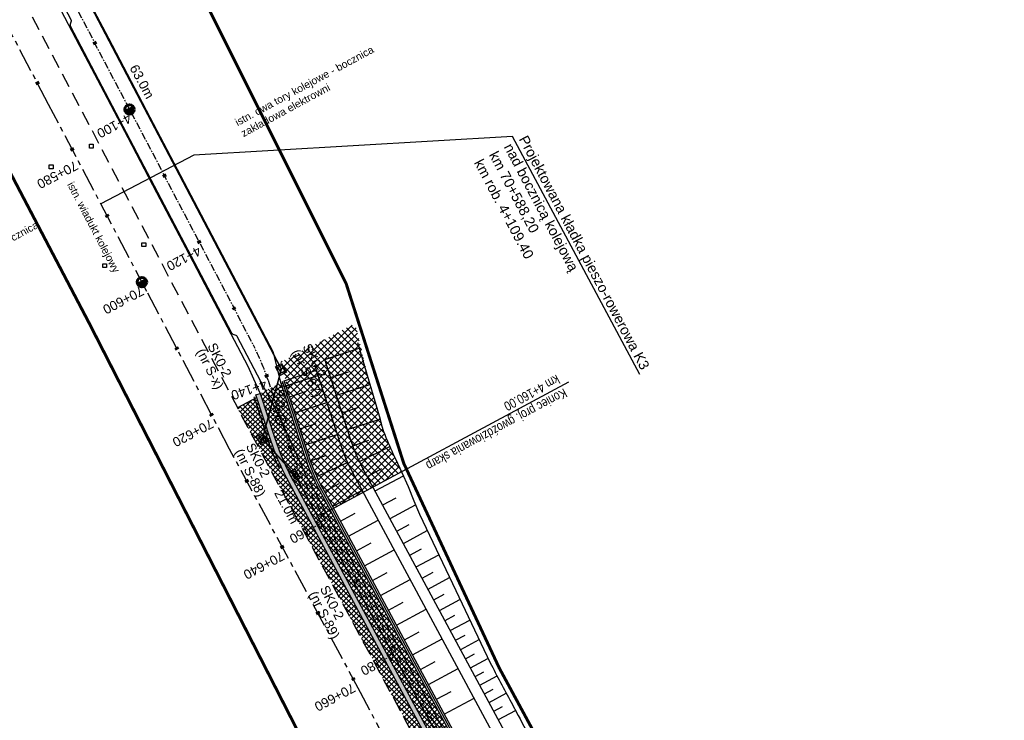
# Model space of a CAD drawing. Header units: metres. Extents: x 7529682 to 7533711, y 5721186 to 5727842.
# Tile 9 of 112: x 7531610 to 7531741, y 5724094 to 5724188. Entities that reach past the tile are written whole.
import ezdxf

# ---------------------------------------------------------------- set-up
doc = ezdxf.new("R2010")
doc.units = ezdxf.units.M
for name, pattern in [('817-dzialki-09-05-04$0$HIDDEN', [0.375, 0.25, -0.125]), ('CENTER', [50.8, 31.75, -6.35, 6.35, -6.35]), ('HIDDEN', [9.525, 6.35, -3.175])]:
    doc.linetypes.add(name, pattern=pattern)
for name, color, linetype in [('C-DROGI-SYTUACJA-ETYKIETY', 7, 'Continuous'), ('D-hatch-pobocza', 131, 'Continuous'), ('D-pobocza', 7, 'Continuous'), ('D-skarpa', 7, 'Continuous'), ('D-skarpa-kreskowanie', 7, 'Continuous')]:
    doc.layers.add(name, color=color, linetype=linetype)
for name, color, linetype, lineweight, true_color in [('D-bariery', 7, 'FENCELINE2', 30, 0xff0f0f), ('D-hatch-ciag-pieszo-rowerowy', 7, 'Continuous', 13, 0xff9f80), ('D-hatch-gwozdziowanie', 7, 'Continuous', 13, 0xffc824), ('D-LR-etap-III', 7, '817-dzialki-09-05-04$0$HIDDEN', 50, 0xff1aff)]:
    doc.layers.add(name, color=color, linetype=linetype, lineweight=lineweight, true_color=true_color)
for name, color, linetype, lineweight in [('D-krawędzie', 7, 'Continuous', 30), ('D-obrzeża', 7, 'Continuous', 30), ('D-opisy', 7, 'Continuous', 30), ('D-oś', 10, 'CENTER', 30), ('D-ścieki', 7, 'Continuous', 30), ('Sieci-KD-proj', 2, 'KANDESZCZ_X2', 30), ('Sieci-T-kanal technologiczny', 4, 'kt kanał technologiczny', 30)]:
    doc.layers.add(name, color=color, linetype=linetype, lineweight=lineweight)
for name, color, linetype, true_color in [('D-opis-KT-dlugosci', 7, 'Continuous', 0xff8000), ('D-opis-KT-studnie', 7, 'Continuous', 0xff8000), ('poprzeczki', 7, 'Continuous', 0x0000c7)]:
    doc.layers.add(name, color=color, linetype=linetype, true_color=true_color)
doc.styles.add('2mm08', font='arial.ttf', dxfattribs={"width": 0.8})
doc.styles.add('ARIAL', font='arial.ttf', dxfattribs={"height": 1})
doc.styles.add('DIMTEXT', font='simplex.shx', dxfattribs={"width": 0.7})
doc.styles.get("Standard").update_dxf_attribs({"font": 'arial.ttf'})
doc.linetypes.add('FENCELINE2', pattern='A,6.35,-2.54,[132,ltypeshp.shx,S=2.54,R=0,X=-2.54,Y=0],-2.54,25.4', length=36.83)
doc.linetypes.add('KANDESZCZ_X2', pattern='A,4.366477,-0.326302,["kd",DIMTEXT,S=1.28,R=0,X=0,Y=-0.405864],-2.036296,4.465198', length=11.194273)
doc.linetypes.add('kt kanał technologiczny', pattern='A,1,-0.8,["kt",Standard,S=0.5,R=0,X=-0.7,Y=-0.15],-0.3', length=2.1)
pattern_1 = [(45, (0, 0), (-0.33675960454, 0.33675960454), []), (135, (0, 0), (-0.33675960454, -0.33675960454), [])]

# ---------------------------------------------------------------- blocks, each defined once
blk = doc.blocks.new('kilometraz')
at = {"linetype": 'ByBlock', "lineweight": -2}
blk.add_hatch(color=0, dxfattribs=at).paths.add_polyline_path([(0, -0.28125, 0.41421356), (0.28125, 0, 0.41421356), (0, 0.28125)])
at = {"color": 0, "linetype": 'ByBlock', "lineweight": -2}
blk.add_line((0, 0.28125), (0, -0.28125), dxfattribs=at)
blk.add_circle((0, 0), 0.28125, dxfattribs=at)
blk = doc.blocks.new('AeccTickLine')
at = {"color": 0, "linetype": 'ByBlock', "lineweight": -2}
blk.add_line((0, 1), (0, -1), dxfattribs=at)
blk = doc.blocks.new('SKR2')
at = {"layer": 'Sieci-T-kanal technologiczny', "color": 2, "lineweight": 25}
for points in [[(0.03, -0.19), (0.96, -1.15), (0.28, -1.81), (-0.65, -0.84)], [(-0.04, -0.54), (0.61, -1.21), (0.23, -1.57), (-0.41, -0.9)]]:
    blk.add_lwpolyline(points, close=True, dxfattribs=at)
blk.add_lwpolyline([(-0.09, -1.23), (0.28, -0.87)], dxfattribs=at)

msp = doc.modelspace()

# ---------------------------------------------------------------- hatches: boundary and pattern name
at = {"layer": 'D-hatch-ciag-pieszo-rowerowy'}
h = msp.add_hatch(dxfattribs=at)
h.set_pattern_fill('ANSI37', color=256, scale=0.15, style=0)
h.set_pattern_definition(pattern_1)
edge = h.paths.add_edge_path()
edge.add_line((7531644.77, 5724139.26), (7531642.01, 5724137.81))
edge.add_arc((7531613.48, 5724128.52), 30, 18.0068, 18.0431, ccw=False)
edge.add_line((7531642.01, 5724137.79), (7531643.99, 5724131.72))
edge.add_arc((7531672.52, 5724141), 30, 198.0068, 208.2899)
edge.add_line((7531646.1, 5724126.78), (7531649.99, 5724119.54))
edge.add_line((7531649.99, 5724119.54), (7531652.86, 5724119.41))
edge.add_line((7531652.86, 5724119.41), (7531649.91, 5724124.9))
edge.add_arc((7531674.12, 5724137.94), 27.5, 198.0068, 208.2899, ccw=False)
edge.add_line((7531647.97, 5724129.44), (7531644.77, 5724139.26))
h = msp.add_hatch(dxfattribs=at)
h.set_pattern_fill('ANSI37', color=256, scale=0.15, style=0)
h.set_pattern_definition(pattern_1)
h.paths.add_polyline_path([(7531670.46, 5724086.72), (7531652.86, 5724119.41), (7531649.99, 5724119.54), (7531666.66, 5724088.58), (7531679.39, 5724065.76), (7531684.87, 5724055.95), (7531688.52, 5724049.12), (7531697.22, 5724032.63), (7531705.52, 5724016.85), (7531710.98, 5724006.44), (7531717.73, 5723993.61), (7531720.61, 5723993.5), (7531714.8, 5724004.55), (7531709.34, 5724014.95), (7531701.04, 5724030.73), (7531692.33, 5724047.23), (7531688.67, 5724054.08), (7531683.18, 5724063.92)])
at = {"layer": 'D-hatch-gwozdziowanie'}
h = msp.add_hatch(dxfattribs=at)
h.set_pattern_fill('ANSI37', color=256, scale=0.2, style=0)
h.set_pattern_definition([(45, (0, 0), (-0.449012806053, 0.449012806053), []), (135, (0, 0), (-0.449012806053, -0.449012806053), [])])
h.paths.add_polyline_path([(7531660.16, 5724128.85), (7531660.86, 5724127.35), (7531651.79, 5724122.46), (7531649.85, 5724126.12), (7531648.98, 5724128.09), (7531648.38, 5724129.79), (7531647.71, 5724131.86), (7531646.07, 5724136.89), (7531644.76, 5724142.01), (7531649.03, 5724144.2), (7531650.36, 5724144.89), (7531654.68, 5724147.14), (7531656.49, 5724139.5), (7531657.86, 5724134.85), (7531658.47, 5724132.72), (7531659.25, 5724130.68)])
at = {"layer": 'D-hatch-pobocza'}
h = msp.add_hatch(dxfattribs=at)
h.set_pattern_fill('ANSI37', color=256, scale=0.15, style=0)
h.set_pattern_definition(pattern_1)
h.paths.add_polyline_path([(7531641.56, 5724137.25), (7531638.97, 5724135.9), (7531641.01, 5724132.02), (7531664.91, 5724087.62), (7531677.64, 5724064.79), (7531683.11, 5724054.99), (7531686.75, 5724048.18), (7531695.45, 5724031.7), (7531703.75, 5724015.92), (7531709.21, 5724005.51), (7531719.39, 5723986.15), (7531726.3, 5723973), (7531732.74, 5723960.74), (7531735.13, 5723956.19), (7531735.64, 5723955.22), (7531738.92, 5723952.15), (7531736.41, 5723957), (7531736.31, 5723956.96), (7531727.53, 5723973.65), (7531720.63, 5723986.8), (7531710.45, 5724006.17), (7531704.99, 5724016.57), (7531696.69, 5724032.35), (7531687.99, 5724048.84), (7531684.34, 5724055.66), (7531678.87, 5724065.47), (7531666.13, 5724088.29), (7531645.57, 5724126.5, -0.044899), (7531643.41, 5724131.54)])
at = {"layer": 'D-ścieki', "linetype": 'ByBlock', "true_color": 0x00cccc}
h = msp.add_hatch(color=132, dxfattribs=at)
edge = h.paths.add_edge_path()
edge.add_line((7531642.01, 5724137.81), (7531641.44, 5724137.63))
edge.add_line((7531641.44, 5724137.63), (7531643.41, 5724131.54))
edge.add_arc((7531672.52, 5724141), 30.6, 198.0068, 208.2899)
edge.add_line((7531645.57, 5724126.5), (7531666.13, 5724088.29))
edge.add_line((7531666.13, 5724088.29), (7531678.87, 5724065.47))
edge.add_line((7531678.87, 5724065.47), (7531684.34, 5724055.66))
edge.add_line((7531684.34, 5724055.66), (7531687.99, 5724048.84))
edge.add_line((7531687.99, 5724048.84), (7531696.69, 5724032.35))
edge.add_line((7531696.69, 5724032.35), (7531704.99, 5724016.57))
edge.add_line((7531704.99, 5724016.57), (7531710.45, 5724006.17))
edge.add_line((7531710.45, 5724006.17), (7531727.53, 5723973.65))
edge.add_line((7531727.53, 5723973.65), (7531736.31, 5723956.96))
edge.add_line((7531736.31, 5723956.96), (7531737.42, 5723957.41))
edge.add_line((7531737.42, 5723957.41), (7531737.21, 5723957.86))
edge.add_line((7531737.21, 5723957.86), (7531736.63, 5723957.63))
edge.add_line((7531736.63, 5723957.63), (7531728.07, 5723973.93))
edge.add_line((7531728.07, 5723973.93), (7531710.98, 5724006.44))
edge.add_line((7531710.98, 5724006.44), (7531705.52, 5724016.85))
edge.add_line((7531705.52, 5724016.85), (7531697.22, 5724032.63))
edge.add_line((7531697.22, 5724032.63), (7531688.52, 5724049.12))
edge.add_line((7531688.52, 5724049.12), (7531684.87, 5724055.95))
edge.add_line((7531684.87, 5724055.95), (7531679.39, 5724065.76))
edge.add_line((7531679.39, 5724065.76), (7531666.66, 5724088.58))
edge.add_line((7531666.66, 5724088.58), (7531646.1, 5724126.78))
edge.add_arc((7531672.52, 5724141), 30, 198.0068, 208.2899, ccw=False)
edge.add_line((7531643.99, 5724131.72), (7531642.01, 5724137.79))
edge.add_arc((7531613.48, 5724128.52), 30, 18.0068, 18.0431)

# ---------------------------------------------------------------- linework, layer by layer
at = {"layer": 'D-bariery', "ltscale": 0.05, "flags": 128}
for points in [[(7531734.88, 5723966.87), (7531732.11, 5723972.15), (7531725.2, 5723985.29), (7531715.03, 5724004.66), (7531709.56, 5724015.07), (7531701.26, 5724030.85), (7531692.55, 5724047.35), (7531688.89, 5724054.2), (7531683.4, 5724064.04), (7531670.68, 5724086.84), (7531650.13, 5724125.02, -0.044899), (7531648.21, 5724129.51), (7531645, 5724139.38)], [(7531641.16, 5724137.37, -0.000554), (7531641.18, 5724137.31), (7531643.08, 5724131.43, 0.025018), (7531644.45, 5724127.91)]]:
    msp.add_lwpolyline(points, format="xyb", dxfattribs=at)
at = {"layer": 'D-krawędzie', "linetype": 'HIDDEN', "ltscale": 0.3, "flags": 128}
msp.add_lwpolyline([(7530572.01, 5726166.06), (7530599.74, 5726113.52), (7530641.56, 5726032.01), (7530660.96, 5725995.07), (7530689.13, 5725941.54), (7530707.34, 5725907.03), (7530725.26, 5725873.09), (7530743.97, 5725837.65), (7530770.53, 5725787.12), (7530787.86, 5725754.27), (7530809.9, 5725712.54), (7530824.74, 5725684.39), (7530840.86, 5725653.69), (7530860.68, 5725616.15), (7530865.28, 5725607.39), (7530878.05, 5725583.08), (7530918.17, 5725507.18), (7530950.16, 5725446.31), (7530993.42, 5725364.26), (7531022.77, 5725308.72), (7531053.81, 5725249.87), (7531081.17, 5725197.87), (7531103.9, 5725154.54), (7531128.12, 5725108.45), (7531149.3, 5725068.25), (7531167.38, 5725033.77), (7531197.16, 5724976.99), (7531228.15, 5724918.03), (7531253.15, 5724870.49), (7531286.8, 5724806.65), (7531306.74, 5724768.66), (7531335.09, 5724714.65), (7531357.32, 5724672.44), (7531373.64, 5724641.45), (7531392.16, 5724606), (7531418.48, 5724555.85), (7531439.73, 5724515.58), (7531476.36, 5724446.19), (7531491.8, 5724416.76), (7531531.9, 5724339.93), (7531557.23, 5724291.66), (7531569.85, 5724267.58), (7531591.38, 5724226.55), (7531610, 5724191.1), (7531616.88, 5724178), (7531629.98, 5724153.03), (7531641.01, 5724132.02), (7531664.91, 5724087.62), (7531677.64, 5724064.79), (7531683.11, 5724054.99), (7531686.75, 5724048.18), (7531695.45, 5724031.7), (7531703.75, 5724015.92), (7531709.21, 5724005.51), (7531719.39, 5723986.15), (7531726.3, 5723973), (7531732.74, 5723960.74), (7531735.13, 5723956.19)], dxfattribs=at)
at = {"layer": 'D-krawędzie', "color": 7, "linetype": 'ByBlock'}
for points in [[(7531644.77, 5724139.26), (7531643.8, 5724143.27), (7531640.72, 5724149.13), (7531632.8, 5724164.24), (7531627.34, 5724174.65), (7531621.82, 5724185.17), (7531617.52, 5724193.35), (7531616.32, 5724194.71), (7531614.79, 5724196.44)], [(7531611.85, 5724194.89), (7531614.07, 5724191.54), (7531615.43, 5724188.94), (7531617.87, 5724184.29), (7531620.7, 5724178.91), (7531624.33, 5724171.98), (7531628.19, 5724164.62), (7531632.48, 5724156.45), (7531634.64, 5724152.34), (7531637.15, 5724147.55), (7531640.35, 5724141.46), (7531641.12, 5724139.76), (7531642.01, 5724137.81)]]:
    msp.add_lwpolyline(points, dxfattribs=at)
at = {"layer": 'D-krawędzie'}
for points in [[(7531619.22, 5724171.06), (7531619.72, 5724171.06), (7531619.72, 5724170.56), (7531619.22, 5724170.56)], [(7531613.87, 5724168.3), (7531614.37, 5724168.3), (7531614.37, 5724167.8), (7531613.87, 5724167.8)], [(7531626.23, 5724157.92), (7531626.73, 5724157.92), (7531626.73, 5724157.42), (7531626.23, 5724157.42)], [(7531621, 5724155.1), (7531621.5, 5724155.1), (7531621.5, 5724154.6), (7531621, 5724154.6)]]:
    msp.add_lwpolyline(points, close=True, dxfattribs=at)
at = {"layer": 'D-LR-etap-III', "ltscale": 10, "flags": 128}
msp.add_lwpolyline([(7531750.47, 5723895.1, 0.4, 0.4, 0), (7531750.5, 5723895.13, 0.4, 0.4, 0), (7531682.71, 5724022.92, 0.4, 0.4, 0), (7531619.18, 5724147.2, 0.4, 0.4, 0), (7531592.31, 5724198.49, 0.4, 0.4, 0), (7531553.26, 5724272.92, 0.4, 0.4, 0), (7531504.02, 5724366.79, 0.4, 0.4, 0), (7531482.09, 5724407.62, 0.4, 0.4, 0), (7531412.35, 5724541.18, 0.4, 0.4, 0), (7531388.46, 5724586.93, 0.4, 0.4, 0), (7531345.12, 5724669.94, 0.4, 0.4, 0), (7531127.66, 5725081.67, 0.4, 0.4, 0), (7531059.25, 5725211.04, 0.4, 0.4, 0), (7531008.01, 5725307.95, 0.4, 0.4, 0), (7530964.18, 5725390.84, 0.4, 0.4, 0), (7530914.56, 5725484.68, 0.4, 0.4, 0), (7530865.24, 5725577.49, 0.4, 0.4, 0), (7530840.09, 5725624.06, 0.4, 0.4, 0), (7530802.56, 5725694.92, 0.4, 0.4, 0), (7530755.54, 5725787.51, 0.4, 0.4, 0), (7530708.72, 5725876.3, 0.4, 0.4, 0), (7530695.12, 5725902.09, 0.4, 0.4, 0), (7530642.91, 5726001.08, 0.4, 0.4, 0), (7530634.93, 5726016.15, 0.4, 0.4, 0), (7530610.82, 5726061.93, 0.4, 0.4, 0), (7530610.82, 5726061.93, 0.4, 0.4, 0), (7530607.21, 5726063.51, 0.4, 0.4, 0), (7530597.42, 5726080.68, 0.4, 0.4, 0), (7530591.16, 5726088.44, 0.4, 0.4, 0), (7530581.28, 5726107.21, 0.4, 0.4, 0), (7530571.29, 5726130.56, 0.4, 0.4, 0), (7530549.55, 5726171.53, 0.4, 0.4, 0), (7530531.01, 5726206.47, 0.4, 0.4, 0), (7530516.46, 5726236.02, 0.4, 0.4, 0), (7530500.8, 5726266.14, 0.4, 0.4, 0), (7530491.35, 5726283.94, 0.4, 0.4, 0), (7530482.4, 5726303.41, 0.4, 0.4, 0), (7530482.4, 5726303.41, 0.4, 0.4, 0), (7530450.41, 5726357.28, 0.4, 0.4, 0), (7530397.76, 5726458.5, 0.4, 0.4, 0), (7530334.71, 5726583.66, 0.4, 0.4, 0), (7530303.94, 5726645.17, 0.4, 0.4, 0), (7530300.51, 5726651.78, 0.4, 0.4, 0), (7530289.21, 5726671.97, 0.4, 0.4, 0), (7530281.54, 5726685.57, 0.4, 0.4, 0), (7530261.37, 5726724.16, 0.4, 0.4, 0), (7530254.03, 5726738.21, 0.4, 0.4, 0), (7530197.22, 5726845.06, 0.4, 0.4, 0), (7530194.71, 5726849.15, 0.4, 0.4, 0), (7530195.92, 5726850.75, 0.4, 0.4, 0), (7530170.55, 5726892.96, 0.4, 0.4, 0), (7530143.17, 5726945.07, 0.4, 0.4, 0), (7530105.06, 5727018.32, 0.4, 0.4, 0), (7530100.06, 5727027.16, 0.4, 0.4, 0), (7530062.32, 5727099.63, 0.4, 0.4, 0), (7530015.38, 5727189.42, 0.4, 0.4, 0), (7529983.21, 5727250.21, 0.4, 0.4, 0), (7529953.28, 5727306.75, 0.4, 0.4, 0), (7529900.67, 5727406.16, 0.4, 0.4, 0), (7529890.63, 5727425.13, 0.4, 0.4, 0), (7529875.16, 5727454.43, 0.4, 0.4, 0), (7529857.56, 5727487.79, 0.4, 0.4, 0), (7529835.19, 5727530.19, 0.4, 0.4, 0), (7529811.74, 5727574.66, 0.4, 0.4, 0), (7529792.1, 5727611.92, 0.4, 0.4, 0), (7529768.07, 5727657.47, 0.4, 0.4, 0), (7529755.21, 5727682.13, 0.4, 0.4, 0), (7529753.31, 5727681.13, 0.4, 0.4, 0), (7529739.21, 5727707.77, 0.4, 0.4, 0), (7529735.39, 5727711.25, 0.4, 0.4, 0), (7529725.42, 5727730.2, 0.4, 0.4, 0), (7529723.55, 5727729.88, 0.4, 0.4, 0), (7529695.57, 5727782.93, 0.4, 0.4, 0), (7529717.68, 5727794.02, 0.4, 0.4, 0), (7529736.27, 5727758.65, 0.4, 0.4, 0), (7529736.27, 5727758.65, 0.4, 0.4, 0), (7529744.51, 5727750.41, 0.4, 0.4, 0), (7529744.51, 5727750.41, 0.4, 0.4, 0), (7529750.28, 5727738.55, 0.4, 0.4, 0), (7529777.11, 5727687.57, 0.4, 0.4, 0), (7529796.52, 5727651.33, 0.4, 0.4, 0), (7529814.94, 5727616.79, 0.4, 0.4, 0), (7529839.01, 5727572.3, 0.4, 0.4, 0), (7529860.62, 5727532.51, 0.4, 0.4, 0), (7529882.35, 5727491.5, 0.4, 0.4, 0), (7529904.87, 5727449.1, 0.4, 0.4, 0), (7529920.75, 5727418.88, 0.4, 0.4, 0), (7529946.68, 5727368.55, 0.4, 0.4, 0), (7529972.02, 5727320.57, 0.4, 0.4, 0), (7529987.74, 5727290.15, 0.4, 0.4, 0), (7529996.5, 5727273.66, 0.4, 0.4, 0), (7530017.54, 5727234.2, 0.4, 0.4, 0), (7530033.05, 5727204.86, 0.4, 0.4, 0), (7530051.62, 5727170.22, 0.4, 0.4, 0), (7530069.28, 5727137.02, 0.4, 0.4, 0), (7530089.39, 5727097.53, 0.4, 0.4, 0), (7530109.71, 5727060.75, 0.4, 0.4, 0), (7530136.77, 5727011.64, 0.4, 0.4, 0), (7530162.45, 5726962.74, 0.4, 0.4, 0), (7530187.67, 5726916.99, 0.4, 0.4, 0), (7530207.82, 5726879.34, 0.4, 0.4, 0), (7530230.63, 5726834.52, 0.4, 0.4, 0), (7530262.29, 5726776.62, 0.4, 0.4, 0), (7530277.51, 5726760.21, 0.4, 0.4, 0), (7530286.04, 5726744.11, 0.4, 0.4, 0), (7530288.1, 5726735.88, 0.4, 0.4, 0), (7530290.39, 5726725.05, 0.4, 0.4, 0), (7530296.18, 5726713.58, 0.4, 0.4, 0), (7530302.73, 5726701.18, 0.4, 0.4, 0), (7530325.69, 5726657.47, 0.4, 0.4, 0), (7530343.24, 5726623.65, 0.4, 0.4, 0), (7530360.23, 5726591.75, 0.4, 0.4, 0), (7530383.21, 5726548.06, 0.4, 0.4, 0), (7530406.02, 5726503.61, 0.4, 0.4, 0), (7530427.46, 5726462.62, 0.4, 0.4, 0), (7530447.93, 5726424.39, 0.4, 0.4, 0), (7530471.13, 5726379.92, 0.4, 0.4, 0), (7530490.5, 5726343.03, 0.4, 0.4, 0), (7530509.5, 5726306.73, 0.4, 0.4, 0), (7530529.89, 5726267.24, 0.4, 0.4, 0), (7530543.85, 5726238.99, 0.4, 0.4, 0), (7530554.81, 5726218.94, 0.4, 0.4, 0), (7530559.03, 5726212.22, 0.4, 0.4, 0), (7530563.06, 5726206.41, 0.4, 0.4, 0), (7530566.93, 5726200.46, 0.4, 0.4, 0), (7530569.77, 5726194.9, 0.4, 0.4, 0), (7530571.47, 5726191.28, 0.4, 0.4, 0), (7530572.84, 5726188.02, 0.4, 0.4, 0), (7530575.3, 5726182.03, 0.4, 0.4, 0), (7530579.74, 5726173.31, 0.4, 0.4, 0), (7530583.3, 5726167.41, 0.4, 0.4, 0), (7530593.4, 5726163.33, 0.4, 0.4, 0), (7530598.62, 5726155.26, 0.4, 0.4, 0), (7530608.26, 5726140.5, 0.4, 0.4, 0), (7530603.27, 5726136.83, 0.4, 0.4, 0), (7530606.53, 5726131.84, 0.4, 0.4, 0), (7530604.24, 5726124.22, 0.4, 0.4, 0), (7530605.85, 5726121.63, 0.4, 0.4, 0), (7530608.97, 5726116.16, 0.4, 0.4, 0), (7530618.11, 5726097.79, 0.4, 0.4, 0), (7530651.21, 5726034.96, 0.4, 0.4, 0), (7530670.24, 5725998.61, 0.4, 0.4, 0), (7530698.08, 5725945.95, 0.4, 0.4, 0), (7530716.51, 5725911.31, 0.4, 0.4, 0), (7530735.22, 5725875.67, 0.4, 0.4, 0), (7530752.5, 5725842.15, 0.4, 0.4, 0), (7530778.31, 5725793.5, 0.4, 0.4, 0), (7530797.5, 5725756.38, 0.4, 0.4, 0), (7530812.52, 5725728.29, 0.4, 0.4, 0), (7530820.04, 5725713.16, 0.4, 0.4, 0), (7530822.42, 5725710.19, 0.4, 0.4, 0), (7530833.15, 5725688.8, 0.4, 0.4, 0), (7530849.63, 5725656.16, 0.4, 0.4, 0), (7530867.98, 5725621.96, 0.4, 0.4, 0), (7530872.63, 5725612.89, 0.4, 0.4, 0), (7530880.35, 5725597.59, 0.4, 0.4, 0), (7530883.84, 5725593.39, 0.4, 0.4, 0), (7530891.78, 5725587.76, 0.4, 0.4, 0), (7530895.04, 5725584.28, 0.4, 0.4, 0), (7530897.03, 5725580.94, 0.4, 0.4, 0), (7530900.95, 5725579.95, 0.4, 0.4, 0), (7530904.81, 5725571.98, 0.4, 0.4, 0), (7530903.68, 5725568.57, 0.4, 0.4, 0), (7530908.9, 5725558.84, 0.4, 0.4, 0), (7530910.25, 5725545.67, 0.4, 0.4, 0), (7530912.87, 5725538.65, 0.4, 0.4, 0), (7530945.28, 5725478.46, 0.4, 0.4, 0), (7530959.69, 5725450.25, 0.4, 0.4, 0), (7531002.83, 5725368.19, 0.4, 0.4, 0), (7531044.7, 5725290.31, 0.4, 0.4, 0), (7531064.1, 5725253.21, 0.4, 0.4, 0), (7531083.01, 5725216.68, 0.4, 0.4, 0), (7531113.01, 5725158.47, 0.4, 0.4, 0), (7531137.36, 5725113.07, 0.4, 0.4, 0), (7531150.83, 5725086.71, 0.4, 0.4, 0), (7531159.75, 5725076.64, 0.4, 0.4, 0), (7531166.31, 5725074.58, 0.4, 0.4, 0), (7531172.29, 5725062.58, 0.4, 0.4, 0), (7531170.59, 5725055.61, 0.4, 0.4, 0), (7531173.73, 5725044.08, 0.4, 0.4, 0), (7531215.34, 5724964.86, 0.4, 0.4, 0), (7531238.05, 5724921.68, 0.4, 0.4, 0), (7531262.39, 5724875.28, 0.4, 0.4, 0), (7531295.59, 5724811.27, 0.4, 0.4, 0), (7531348.49, 5724712.36, 0.4, 0.4, 0), (7531363.74, 5724682.68, 0.4, 0.4, 0), (7531366.99, 5724675.87, 0.4, 0.4, 0), (7531382.54, 5724646.11, 0.4, 0.4, 0), (7531401.3, 5724610.87, 0.4, 0.4, 0), (7531428.96, 5724558.86, 0.4, 0.4, 0), (7531449.11, 5724520.4, 0.4, 0.4, 0), (7531477.29, 5724465.83, 0.4, 0.4, 0), (7531501, 5724421.11, 0.4, 0.4, 0), (7531512.12, 5724400.55, 0.4, 0.4, 0), (7531513.78, 5724396.76, 0.4, 0.4, 0), (7531526.32, 5724379.39, 0.4, 0.4, 0), (7531566.78, 5724302.74, 0.4, 0.4, 0), (7531612.28, 5724225.61, 0.4, 0.4, 0), (7531620.49, 5724210.55, 0.4, 0.4, 0), (7531631.58, 5724196.26, 0.4, 0.4, 0), (7531653.48, 5724152.43, 0.4, 0.4, 0), (7531661.15, 5724128.49, 0.4, 0.4, 0), (7531673.88, 5724101.19, 0.4, 0.4, 0), (7531684.69, 5724081.18, 0.4, 0.4, 0), (7531699.21, 5724051.17, 0.4, 0.4, 0), (7531704.03, 5724040.58, 0.4, 0.4, 0), (7531704.03, 5724040.58, 0.4, 0.4, 0), (7531703.91, 5724037.17, 0.4, 0.4, 0), (7531736.42, 5723969.23, 0.4, 0.4, 0), (7531738.29, 5723967.7, 0.4, 0.4, 0), (7531742.18, 5723962.35, 0.4, 0.4, 0), (7531744.29, 5723958.62, 0.4, 0.4, 0), (7531755.39, 5723944.19, 0.4, 0.4, 0), (7531758.69, 5723936.76, 0.4, 0.4, 0), (7531780.08, 5723929.25, 0.4, 0.4, 0), (7531792.61, 5723906.34, 0.4, 0.4, 0), (7531792.61, 5723906.34, 0.4, 0.4, 0), (7531756.96, 5723883.06, 0.4, 0.4, 0), (7531750.46, 5723895.13, 0.4, 0.4, 0), (7531750.46, 5723895.13, 0, 0, 0)], format="xyseb", dxfattribs=at)
at = {"layer": 'D-obrzeża'}
msp.add_lwpolyline([(7531780.89, 5723900.51), (7531779.43, 5723903.07, 0.118613), (7531777.82, 5723904.77), (7531765.06, 5723913.08, -0.200916), (7531758.55, 5723922.66), (7531755.44, 5723937.94, 0.1118), (7531751.82, 5723946), (7531743.06, 5723957.61, 0.048597), (7531740.44, 5723960.47), (7531738.44, 5723962.26, -0.089262), (7531734.08, 5723967.85), (7531731.89, 5723972.03), (7531724.98, 5723985.18), (7531714.8, 5724004.55), (7531709.34, 5724014.95), (7531701.04, 5724030.73), (7531692.33, 5724047.23), (7531688.67, 5724054.08), (7531683.18, 5724063.92), (7531670.46, 5724086.72), (7531649.91, 5724124.9, -0.044899), (7531647.97, 5724129.44), (7531644.77, 5724139.26)], format="xyb", dxfattribs=at)
at = {"layer": 'D-opisy'}
msp.add_line((7531650.25, 5724121.63), (7531683.18, 5724139.36), dxfattribs=at)
for points in [[(7531692.64, 5724140.33), (7531675.67, 5724172.11), (7531633.13, 5724169.61)], [(7531633.13, 5724169.61), (7531633.13, 5724169.61), (7531633.13, 5724169.61), (7531620.75, 5724163.1)]]:
    msp.add_lwpolyline(points, dxfattribs=at)
at = {"layer": 'D-oś', "ltscale": 0.1}
msp.add_lwpolyline([(7531812.38, 5723798.62), (7531655.4, 5724097.9), (7531637.92, 5724130.38), (7531626.89, 5724151.4), (7531613.78, 5724176.37), (7531606.91, 5724189.47), (7531588.28, 5724224.92), (7531566.75, 5724265.95), (7531554.13, 5724290.03), (7531528.89, 5724338.21), (7531488.68, 5724414.9), (7531465.3, 5724459.45)], dxfattribs=at)
at = {"layer": 'D-oś', "ltscale": 0.03}
msp.add_lwpolyline([(7531617, 5724190.14), (7531641.09, 5724144.24, -0.042262), (7531643.05, 5724139.58), (7531645.97, 5724130.59, 0.044899), (7531648.09, 5724125.65), (7531669.36, 5724086.12), (7531687.57, 5724053.49), (7531733.08, 5723967.07, 0.08906), (7531737.42, 5723961.49), (7531739.52, 5723959.62, -0.048597), (7531742.14, 5723956.76), (7531750.65, 5723945.47, -0.1118), (7531754.27, 5723937.41), (7531757.43, 5723921.9, 0.200916), (7531763.94, 5723912.31), (7531771.97, 5723907.08, -0.131228), (7531777.15, 5723901.33), (7531783.38, 5723889.12)], format="xyb", dxfattribs=at)
at = {"layer": 'D-pobocza'}
msp.add_lwpolyline([(7531757.98, 5723927.96), (7531755.91, 5723938.15, 0.1118), (7531752.28, 5723946.21), (7531743.43, 5723957.95, 0.048597), (7531740.81, 5723960.81), (7531738.84, 5723962.58, -0.089262), (7531734.48, 5723968.16), (7531732.33, 5723972.26), (7531725.42, 5723985.41), (7531715.25, 5724004.78), (7531709.78, 5724015.18), (7531701.48, 5724030.97), (7531692.78, 5724047.46), (7531689.11, 5724054.32), (7531683.62, 5724064.16), (7531670.9, 5724086.96), (7531650.35, 5724125.14, -0.044899), (7531648.44, 5724129.59), (7531645.22, 5724139.5)], format="xyb", dxfattribs=at)
msp.add_lwpolyline([(7531641.56, 5724137.25), (7531638.97, 5724135.9)], dxfattribs=at)
at = {"layer": 'D-skarpa', "linetype": 'Continuous'}
for points in [[(7531654.97, 5724144.61), (7531658, 5724134.38), (7531658.06, 5724134.12), (7531658.13, 5724133.84), (7531658.21, 5724133.56), (7531658.29, 5724133.28), (7531658.38, 5724133), (7531658.47, 5724132.72), (7531658.57, 5724132.44), (7531658.67, 5724132.17), (7531658.78, 5724131.91, 0.008141), (7531660.04, 5724129.08), (7531660.9, 5724127.27), (7531661.76, 5724125.39), (7531662.48, 5724123.49), (7531663.25, 5724121.7), (7531668.1, 5724111.48), (7531672.67, 5724101.86, -0.000668), (7531675.48, 5724096.59), (7531676.42, 5724094.83, -0.000447), (7531678.45, 5724091.01)], [(7531649.27, 5724141.62), (7531652.72, 5724130.98, 0.044899), (7531654.31, 5724127.27), (7531674.84, 5724089.12), (7531687.55, 5724066.35), (7531693.06, 5724056.48), (7531696.75, 5724049.58), (7531702.02, 5724039.58), (7531703.35, 5724040.28), (7531698.07, 5724050.28), (7531694.37, 5724057.2), (7531688.86, 5724067.09), (7531676.16, 5724089.84), (7531655.63, 5724127.98, -0.044899), (7531654.15, 5724131.45), (7531650.61, 5724142.33)]]:
    msp.add_lwpolyline(points, format="xyb", dxfattribs=at)
at = {"layer": 'D-skarpa-kreskowanie'}
for p, q in [((7531650.61, 5724142.33), (7531655.23, 5724143.83)), ((7531645.22, 5724139.5), (7531649.5, 5724140.89)), ((7531651.39, 5724139.93), (7531653.77, 5724140.7)), ((7531652.17, 5724137.55), (7531656.63, 5724139.01)), ((7531645.92, 5724137.36), (7531648.06, 5724138.06)), ((7531646.61, 5724135.22), (7531650.89, 5724136.61)), ((7531652.92, 5724135.22), (7531655.18, 5724135.95)), ((7531647.31, 5724133.08), (7531649.45, 5724133.78)), ((7531653.66, 5724132.97), (7531658, 5724134.38)), ((7531648.01, 5724130.94), (7531652.29, 5724132.33)), ((7531654.37, 5724130.8), (7531656.49, 5724131.57)), ((7531655.25, 5724128.72), (7531659.3, 5724130.7)), ((7531648.71, 5724128.8), (7531650.83, 5724129.57)), ((7531649.56, 5724126.72), (7531653.66, 5724128.59)), ((7531656.31, 5724126.73), (7531658.24, 5724127.77)), ((7531657.35, 5724124.8), (7531661.11, 5724126.82)), ((7531650.58, 5724124.71), (7531652.56, 5724125.78)), ((7531651.64, 5724122.73), (7531655.61, 5724124.87)), ((7531658.36, 5724122.92), (7531660.16, 5724123.89)), ((7531659.33, 5724121.12), (7531662.71, 5724122.94)), ((7531652.71, 5724120.75), (7531654.69, 5724121.82)), ((7531653.78, 5724118.77), (7531657.74, 5724120.9)), ((7531660.24, 5724119.42), (7531661.87, 5724120.3)), ((7531661.12, 5724117.79), (7531664.29, 5724119.5)), ((7531654.84, 5724116.79), (7531656.82, 5724117.86)), ((7531655.91, 5724114.81), (7531659.87, 5724116.94)), ((7531661.97, 5724116.2), (7531663.52, 5724117.04)), ((7531662.8, 5724114.66), (7531665.82, 5724116.28)), ((7531656.97, 5724112.83), (7531658.96, 5724113.89)), ((7531663.61, 5724113.15), (7531665.08, 5724113.94)), ((7531658.04, 5724110.85), (7531662, 5724112.98)), ((7531664.41, 5724111.68), (7531667.27, 5724113.22)), ((7531665.18, 5724110.25), (7531666.57, 5724111)), ((7531659.11, 5724108.86), (7531661.09, 5724109.93)), ((7531665.93, 5724108.85), (7531668.65, 5724110.32)), ((7531660.17, 5724106.88), (7531664.14, 5724109.02)), ((7531666.66, 5724107.49), (7531667.98, 5724108.21)), ((7531667.37, 5724106.17), (7531669.96, 5724107.56)), ((7531661.24, 5724104.9), (7531663.22, 5724105.97)), ((7531662.31, 5724102.92), (7531666.27, 5724105.05)), ((7531668.07, 5724104.88), (7531669.33, 5724105.55)), ((7531668.75, 5724103.61), (7531671.21, 5724104.94)), ((7531663.37, 5724100.94), (7531665.35, 5724102.01)), ((7531669.41, 5724102.38), (7531670.61, 5724103.03)), ((7531670.05, 5724101.19), (7531672.39, 5724102.44)), ((7531664.44, 5724098.96), (7531668.4, 5724101.09)), ((7531670.68, 5724100.02), (7531671.84, 5724100.64)), ((7531671.31, 5724098.86), (7531673.61, 5724100.1)), ((7531665.51, 5724096.98), (7531667.49, 5724098.04)), ((7531671.93, 5724097.71), (7531673.08, 5724098.33)), ((7531666.57, 5724095), (7531670.53, 5724097.13)), ((7531672.54, 5724096.56), (7531674.84, 5724097.79)), ((7531673.16, 5724095.41), (7531674.31, 5724096.03)), ((7531673.78, 5724094.27), (7531676.06, 5724095.5))]:
    msp.add_line(p, q, dxfattribs=at)
at = {"layer": 'D-skarpa-kreskowanie', "linetype": 'Continuous'}
msp.add_line((7531645.16, 5724138.75, 115.62), (7531649.82, 5724140.26, 112.35), dxfattribs=at)
at = {"layer": 'D-ścieki'}
for points in [[(7531720.63, 5723986.8), (7531710.45, 5724006.17), (7531704.99, 5724016.57), (7531696.69, 5724032.35), (7531687.99, 5724048.84), (7531684.34, 5724055.66), (7531678.87, 5724065.47), (7531666.13, 5724088.29), (7531645.57, 5724126.5, -0.044899), (7531643.41, 5724131.54), (7531641.44, 5724137.63), (7531642.01, 5724137.81)], [(7531642.01, 5724137.81, -0.000158), (7531642.01, 5724137.79), (7531643.99, 5724131.72, 0.044899), (7531646.1, 5724126.78), (7531666.66, 5724088.58), (7531679.39, 5724065.76), (7531684.87, 5724055.95), (7531688.52, 5724049.12), (7531697.22, 5724032.63), (7531705.52, 5724016.85), (7531710.98, 5724006.44), (7531721.16, 5723987.08)]]:
    msp.add_lwpolyline(points, format="xyb", dxfattribs=at)
at = {"layer": 'Sieci-KD-proj', "ltscale": 0.7, "flags": 128}
msp.add_lwpolyline([(7531506.53, 5724396.61), (7531510.68, 5724396.77), (7531518.17, 5724374.54), (7531526.01, 5724359.56), (7531537.35, 5724337.95), (7531552.22, 5724309.65), (7531564.45, 5724286.21), (7531574.31, 5724267.35), (7531591.21, 5724235.13), (7531606.39, 5724206.14), (7531610.93, 5724198.78), (7531616.75, 5724187.71, -0.198912), (7531616.77, 5724187.48), (7531616.64, 5724187.09, 0.198912), (7531616.67, 5724186.86), (7531627.42, 5724166.37), (7531638.17, 5724145.87, 0.198912), (7531638.35, 5724145.73), (7531638.74, 5724145.6, -0.198912), (7531638.91, 5724145.46), (7531644.77, 5724134.3), (7531648.02, 5724127.05), (7531660.61, 5724103.65), (7531676.6, 5724074.26), (7531694.71, 5724041.32), (7531705.94, 5724019.85), (7531727.55, 5723978.74), (7531733.7, 5723967.86), (7531737.71, 5723957.28), (7531739.25, 5723963.84)], format="xyb", dxfattribs=at)
at = {"layer": 'Sieci-KD-proj', "linetype": 'ByBlock'}
msp.add_circle((7531644.74, 5724134.3), 0.666, dxfattribs=at)
at = {"layer": 'Sieci-T-kanal technologiczny', "ltscale": 2}
msp.add_lwpolyline([(7531772.86, 5723900.18, 0.2, 0.2, 0), (7531759.5, 5723925.59, 0.2, 0.2, 0), (7531747.88, 5723950.28, 0.2, 0.2, 0), (7531732.46, 5723967.02, 0.2, 0.2, 0), (7531709.67, 5724010.16, 0.2, 0.2, 0), (7531681.9, 5724062.49, 0.2, 0.2, 0), (7531646.63, 5724126.95, 0.2, 0.2, 0), (7531642.29, 5724131.73, 0.2, 0.2, 0), (7531644.83, 5724141.04, 0.2, 0.2, 0), (7531630.65, 5724168.06, 0.2, 0.2, 0), (7531616.12, 5724195.76, 0.2, 0.2, 0), (7531608.36, 5724196.22, 0.2, 0.2, 0), (7531605.99, 5724204.46, 0.2, 0.2, 0), (7531555.04, 5724301.51, 0.2, 0.2, 0), (7531517.86, 5724372.79, 0.2, 0.2, 0), (7531507.91, 5724400.09, 0.2, 0.2, 0), (7531476.41, 5724460.03, 0.2, 0.2, 0)], format="xyseb", dxfattribs=at)

# ---------------------------------------------------------------- block references
at = {"layer": 'C-DROGI-SYTUACJA-ETYKIETY', "color": 7, "linetype": 'Continuous', "lineweight": 60}
for p, xscale, yscale, zscale, rotation in [((7531612.29, 5724179.22), 0.2499999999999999, 0.2499999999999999, 0.2499999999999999, 297.6974003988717), ((7531616.93, 5724170.37), 0.25, 0.25, 0.25, 297.6832560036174), ((7531621.58, 5724161.51), 0.25, 0.25, 0.25, 297.6832560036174), ((7531630.87, 5724143.8), 0.25, 0.25, 0.25, 297.6884152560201), ((7531635.52, 5724134.95), 0.25, 0.25, 0.25, 297.6884152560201), ((7531640.21, 5724126.12), 0.25, 0.25, 0.25, 298.2899328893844), ((7531644.95, 5724117.31), 0.25, 0.25, 0.25, 298.2899328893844), ((7531649.69, 5724108.51), 0.25, 0.25, 0.25, 298.2899328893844), ((7531654.43, 5724099.7), 0.25, 0.25, 0.25, 298.2899328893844)]:
    msp.add_blockref('AeccTickLine', p, dxfattribs=dict(at, xscale=xscale, yscale=yscale, zscale=zscale, rotation=rotation))
at = {"layer": 'C-DROGI-SYTUACJA-ETYKIETY', "color": 10, "linetype": 'Continuous', "lineweight": 60, "xscale": 2.249999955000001, "yscale": 2.249999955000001, "zscale": 2.249999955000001, "rotation": 297.6832560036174}
msp.add_blockref('kilometraz', (7531626.23, 5724152.66), dxfattribs=at)
at = {"layer": 'poprzeczki', "color": 7, "linetype": 'Continuous', "lineweight": 60}
for p, xscale, yscale, zscale, rotation in [((7531619.93, 5724184.57), 0.25, 0.25, 0.25, 297.6868354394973), ((7531629.22, 5724166.86), 0.25, 0.25, 0.25, 297.6868354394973), ((7531633.87, 5724158), 0.25, 0.25, 0.25, 297.6868354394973), ((7531638.51, 5724149.15), 0.25, 0.25, 0.25, 297.6868354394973), ((7531642.86, 5724140.15), 0.2499999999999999, 0.2499999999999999, 0.2499999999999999, 289.1678380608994), ((7531645.96, 5724130.65), 0.2499999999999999, 0.2499999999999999, 0.2499999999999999, 288.0067998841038), ((7531650.25, 5724121.63), 0.25, 0.25, 0.25, 298.2899329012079), ((7531654.99, 5724112.83), 0.25, 0.25, 0.25, 298.2899329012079), ((7531659.73, 5724104.02), 0.25, 0.25, 0.25, 298.2899329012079), ((7531664.47, 5724095.22), 0.25, 0.25, 0.25, 298.2899329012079)]:
    msp.add_blockref('AeccTickLine', p, dxfattribs=dict(at, xscale=xscale, yscale=yscale, zscale=zscale, rotation=rotation))
at = {"layer": 'poprzeczki', "color": 10, "linetype": 'Continuous', "lineweight": 60, "xscale": 2.249999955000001, "yscale": 2.249999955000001, "zscale": 2.249999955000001, "rotation": 297.6868354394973}
msp.add_blockref('kilometraz', (7531624.57, 5724175.71), dxfattribs=at)
at = {"layer": 'Sieci-T-kanal technologiczny', "rotation": 165.2143677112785}
for p in [(7531644.66, 5724139.99), (7531642.12, 5724130.69), (7531646.45, 5724125.91)]:
    msp.add_blockref('SKR2', p, dxfattribs=at)

# ---------------------------------------------------------------- texts
at = {"layer": 'C-DROGI-SYTUACJA-ETYKIETY', "color": 7}
for s, rotation, p in [('4+100', 207.6868, (7531624.42, 5724175.21)), ('70+580', 207.6833, (7531617.28, 5724168.9)), ('4+120', 207.6868, (7531633.71, 5724157.5)), ('70+600', 207.6833, (7531626.07, 5724152.15)), ('4+140', 199.1678, (7531642.63, 5724139.68)), ('70+620', 207.6884, (7531635.36, 5724134.44)), ('4+160', 208.2899, (7531650.09, 5724121.13)), ('70+640', 208.2899, (7531644.8, 5724116.8)), ('4+180', 208.2899, (7531659.57, 5724103.51)), ('70+660', 208.2899, (7531654.28, 5724099.19))]:
    msp.add_text(s, height=1.25, rotation=rotation, dxfattribs=at).set_placement(p)
at = {"layer": 'D-opis-KT-dlugosci', "style": 'ARIAL'}
for s, rotation, p in [('63.0m', 298.3346, (7531624.54, 5724181.26)), ('10.0m', 253.699, (7531644.89, 5724139.39)), ('21.0m', 298.3346, (7531643.83, 5724124.52))]:
    msp.add_text(s, height=1.25, rotation=rotation, dxfattribs=at).set_placement(p)
at = {"layer": 'D-opis-KT-studnie', "char_height": 1.25, "attachment_point": 1, "rotation": 297, "line_spacing_factor": 0.8, "style": 'ARIAL'}
for s, insert in [('SK0-2\\P(nr S-x)', (7531636.05, 5724144.72, 10.12)), ('SK0-2\\P(nr S-87)', (7531648.73, 5724144.62, 10.12)), ('SK0-2\\P(nr S-88)', (7531641.17, 5724131.34, 10.12)), ('SK0-2\\P(nr S-89)', (7531651.05, 5724112.34, 10.12))]:
    msp.add_mtext_dynamic_manual_height_columns(s, width=11.2555, gutter_width=6, heights=[0], dxfattribs=dict(at, insert=insert))
at = {"layer": 'D-opisy'}
msp.add_text('istn. wiadukt kolejowy', height=1, rotation=297.6431, dxfattribs=at).set_placement((7531616.22, 5724165.7))
at = {"layer": 'D-opisy', "attachment_point": 1}
for s, width, insert, char_height, rotation in [('istn. dwa tory kolejowe - bocznica zakładowa elektrowni', 24.7651, (7531638.51, 5724174.34), 1, 28.474), ('Projektowana kładka pieszo-rowerowa K3\\Pnad bocznicą kolejową\\Pkm 70+588,20\\Pkm rob. 4+109.40', 46.4847, (7531677.66, 5724172.4), 1.35, 297.8642), ('istn. dwa tory kolejowe - bocznica zakładowa elektrowni', 24.7651, (7531593.76, 5724150.93), 1, 28.474)]:
    msp.add_mtext_dynamic_manual_height_columns(s, width=width, gutter_width=6, heights=[0], dxfattribs=dict(at, insert=insert, char_height=char_height, rotation=rotation))
at = {"layer": 'D-opisy', "insert": (7531682.31, 5724138.89), "char_height": 1.25, "attachment_point": 4, "rotation": 208.2899, "style": '2mm08'}
msp.add_mtext('Koniec proj. gwoździowania skarp\\Pkm 4+160.00', dxfattribs=at)

doc.saveas('drawing.dxf')
